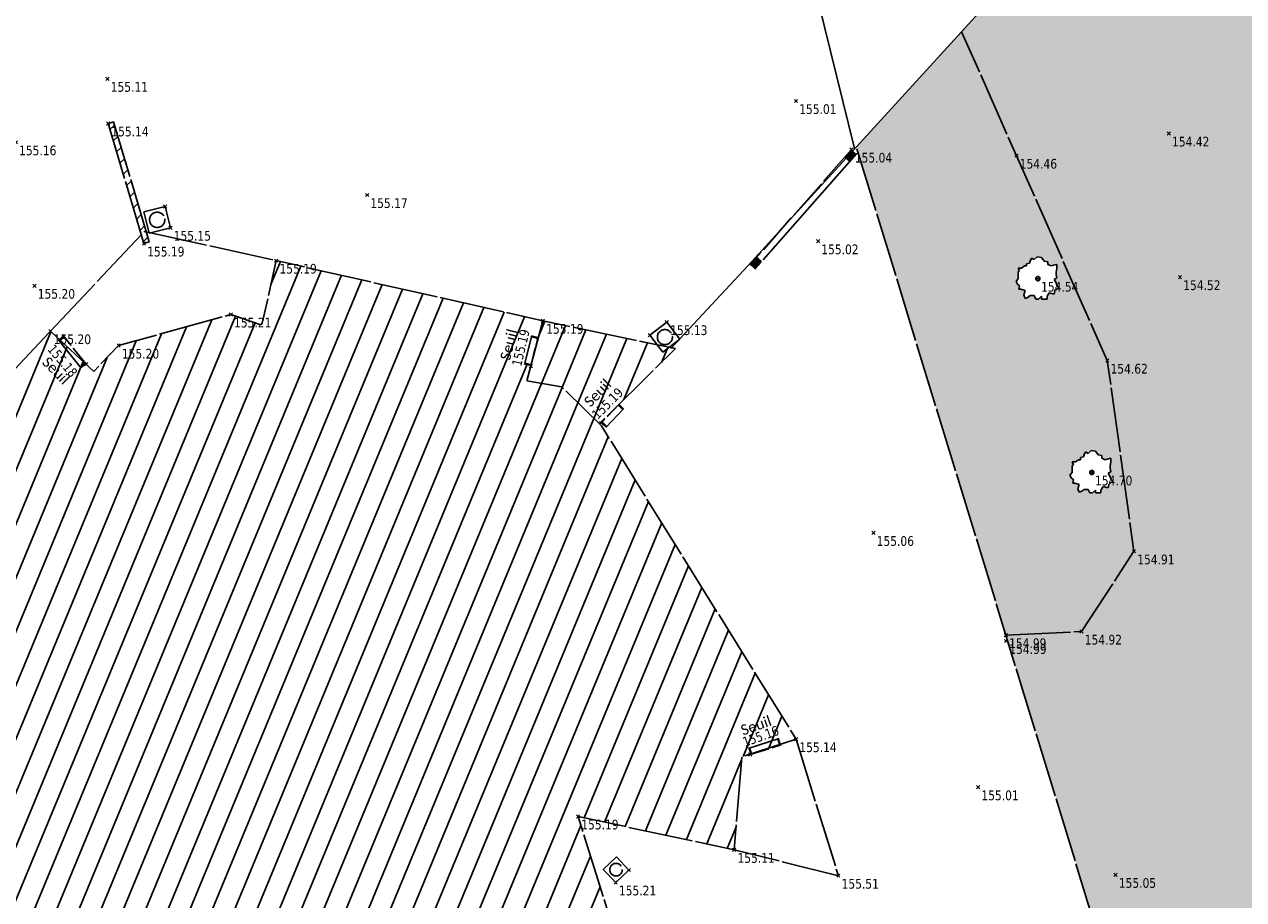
# Model space of a CAD drawing. Header units: millimetres. Extents: x 1269971 to 1270699, y 7266477 to 7267043.
# Tile 23 of 25: x 1270617 to 1270655, y 7266637 to 7266664. Entities that reach past the tile are written whole.
import ezdxf
from ezdxf.enums import TextEntityAlignment as Align

# ---------------------------------------------------------------- set-up
doc = ezdxf.new("R2010")
doc.units = ezdxf.units.MM
doc.header["$LTSCALE"] = 2
doc.header["$PDMODE"] = 3
doc.header["$PDSIZE"] = 0.05
doc.linetypes.add('Continue', pattern=[1, 1, 0])
doc.layers.get('0').update_dxf_attribs({"linetype": 'Continue'})
for name, color, linetype in [('Assa_sym_A', 7, 'Continue'), ('Bati_dur', 6, 'Continue'), ('Bati_dur_hab', 6, 'Continue'), ('Bati_ent', 6, 'Continue'), ('Espv_hai', 70, 'Continue'), ('Espv_hai_hab', 70, 'Continue'), ('Espv_lima_hab', 70, 'Continue'), ('Espv_limb', 7, 'Continue'), ('Espv_sym', 7, 'Continue'), ('Limi_clo', 7, 'Cloture_Legere'), ('Limi_mplein', 7, 'Continue'), ('Limi_mur_hab', 7, 'Continue'), ('Topo_ptco', 7, 'Continue'), ('Topo_ptco_alt', 3, 'Continue')]:
    doc.layers.add(name, color=color, linetype=linetype)
doc.styles.add('Legend', font='calibri.ttf')
doc.styles.add('Verdana 1.0', font='verdana.ttf', dxfattribs={"width": 0.8, "height": 0.2})
doc.linetypes.add('Cloture_Legere', pattern='A,1,[1,croix.shx,S=0.2,R=0,X=-0.3,Y=0],0.0001', length=1.0001)
pattern_1 = [(67.5, (0, 0), (-0.586663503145, 0.24300397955), [])]
pattern_2 = [(45, (0, 0), (-0.224506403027, 0.224506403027), [])]
pattern_3 = [(109.29004622, (0.560848, 0.002973), (-4.80000000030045, 13.600000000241), [0.0482712, -16.90342488]), (161.565051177, (0.34656, 0.73), (-0.8, 1e-12), [0.050504, -2.47931812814]), (106.927513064, (0.29864, 0.746), (-3.19999999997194, 10.40000000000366), [0.054768, -19.17853644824]), (111.250505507, (0.348816, 0), (-1.59999999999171, 4.00000000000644), [0.069196, -15.38137033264]), (28.4429286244, (0.24168, 0.46568), (8.79999999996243, 4.79999999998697), [0.062208, -21.77354250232]), (83.6598082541, (0.2348, 0.40416), (-2e-13, 0.8000000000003), [0.061904, -7.18240411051]), (28.0724869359, (0.66804, 0.7642), (10.4000000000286, 5.60000000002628), [0.0387336, -13.5612664]), (69.4439547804, (0.70224, 0.03715), (0.800000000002, 2.4000000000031), [0.03896, -6.79624299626]), (122.905242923, (0.7136, 0.073632), (-1.60000000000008, 2.39999999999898), [0.04612, -16.15264538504]), (135, (0.75236, 0.1443), (-0.8, 9e-17), [0.0290216, -1.1023492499]), (156.250505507, (0.79568, 0.63888), (-12.79999999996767, 5.60000000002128), [0.062296, -21.788104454]), (45, (0.7068, 0.632), (9e-17, 0.8), [0.0451376, -1.0862332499]), (48.3664606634, (0.7136, 0.51808), (5.60000000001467, 6.4000000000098), [0.027424, -9.60585166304]), (34.6951535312, (0.71816, 0.3768), (7.99999999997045, 5.59999999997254), [0.03604, -12.61307064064]), (128.290163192, (0.44, 0.77104), (-3.19999999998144, 4.00000000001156), [0.036896, -19.32905349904]), (72.2553283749, (0.52208, 0.32888), (5.60000000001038, 17.59999999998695), [0.059824, -20.93922359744]), (115.346175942, (0.54032, 0.38584), (-0.80000000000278, 1.60000000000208), [0.047936, -16.77110083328]), (115.016893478, (0.64304, 0.21272), (-0.79999999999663, 1.6000000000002), [0.070368, -13.17198828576]), (41.1859251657, (0.62472, 0.19672), (0.8000000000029, 0.8000000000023), [0.024216, -8.47990065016]), (63.434948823, (0.59507, 0.11235), (3e-13, 0.8), [0.0152904, -1.773563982]), (131.185925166, (0.38984, 0.142), (-0.8000000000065, 0.7999999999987), [0.048456, -8.45566065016]), (159.44395478, (0.43545, 0.22402), (-2.3999999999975, 0.8000000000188), [0.0389616, -6.79624139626]), (19.7988763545, (0.29864, 0.30608), (8.79999999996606, 3.19999999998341), [0.026712, -21.22981640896]), (116.565051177, (0.40354, 0.4588), (-0.799999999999, 0.800000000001), [0.0152904, -1.773563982]), (45, (0.497, 0.5272), (9e-17, 0.8), [0.019348, -1.1120228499]), (56.309932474, (0.59275, 0.46335), (0.8, 1.599999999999), [0.0164632, -2.86797782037]), (131.185925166, (0.51528, 0.66624), (-0.8000000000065, 0.7999999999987), [0.024248, -8.47986865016]), (0, (0.28, 0.6), (0, 0.8), [0.04, -0.76]), (146.309932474, (0.04098, 0.08504), (-1.599999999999, 0.8), [0.049256, -2.83518502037]), (143.130102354, (0.08888, 0.36534), (-2.3999999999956, 1.6000000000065), [0.0569792, -3.9430208]), (36.3843518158, (0, 0.367648), (3.19999999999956, 2.39999999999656), [0.0537736, -18.82690435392]), (136.73570459, (0.043274, 0.533984), (-12.8000000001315, 11.99999999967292), [0.0532608, -18.622927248]), (25.7099537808, (0.0752, 0.71864), (1.599999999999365, 0.7999999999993), [0.073408, -23.899910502]), (127.405356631, (0.13672, 0.126), (-7.99999999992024, 10.40000000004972), [0.0488, -17.0719476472]), (45, (0.1436, 0.0075), (9e-17, 0.8), [0.0225688, -1.1088020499]), (153.434948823, (0.17095, 0.31294), (-0.8, -1e-12), [0.020348, -1.768506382]), (167.471192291, (0.19832, 0.11232), (-4.0000000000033, 0.79999999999), [0.063104, -7.31253156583]), (45, (0.16, 0.52), (9e-17, 0.8), [0.0565688, -1.0748020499])]

# ---------------------------------------------------------------- blocks, each defined once
blk = doc.blocks.new('Topo_Ptco')
at = {"color": 0}
blk.add_point((0, 0), dxfattribs=at)
at = {"layer": 'Topo_ptco_alt', "style": 'Verdana 1.0', "width": 0.8}
blk.add_attdef('ALT', text='', height=0.3, dxfattribs=at).set_placement((0.1, -0.1), align=Align.TOP_LEFT)
blk = doc.blocks.new('Assa_Reg_Car')
at = {"color": 7, "linetype": 'ByBlock', "lineweight": -2}
for p, q in [((0, 0), (0, 1)), ((0, 1), (1, 1)), ((1, 1), (1, 0)), ((1, 0), (0, 0))]:
    blk.add_line(p, q, dxfattribs=at)
blk.add_circle((0.5, 0.5), 0.35, dxfattribs=at)
blk = doc.blocks.new('Bati_Ent')
at = {"color": 0, "linetype": 'ByBlock', "lineweight": -2}
blk.add_line((0, 0.2), (1, 0.2), dxfattribs=at)
at = {"color": 0, "linetype": 'ByBlock', "lineweight": -2, "ltscale": 0.3}
blk.add_line((0, 0), (1, 0), dxfattribs=at)
at = {"color": 0, "linetype": 'ByBlock', "lineweight": -2, "const_width": 0.07}
for points in [[(0.035, 0), (0.035, 0.2)], [(0.965, 0), (0.965, 0.2)]]:
    blk.add_lwpolyline(points, dxfattribs=at)
blk = doc.blocks.new('Espv_Arb_Iso')
at = {"color": 3, "linetype": 'ByBlock', "lineweight": -2}
for p, q in [((-0.501, 0.327), (-0.414, 0.392)), ((-0.414, 0.392), (-0.348, 0.392)), ((-0.348, 0.457), (-0.261, 0.479)), ((-0.348, 0.392), (-0.348, 0.457)), ((-0.261, 0.479), (-0.24, 0.544)), ((-0.24, 0.544), (-0.196, 0.632)), ((-0.196, 0.632), (-0.109, 0.588)), ((-0.109, 0.588), (-0.022, 0.675)), ((-0.022, 0.675), (0.109, 0.653)), ((0.109, 0.653), (0.196, 0.544)), ((0.196, 0.544), (0.305, 0.523)), ((0.305, 0.523), (0.305, 0.436)), ((0.305, 0.436), (0.414, 0.392)), ((0.414, 0.392), (0.479, 0.414)), ((0.479, 0.414), (0.588, 0.436)), ((0.588, 0.436), (0.588, 0.327)), ((-0.675, -0.087), (-0.61, 0)), ((-0.566, 0.24), (-0.61, 0.327)), ((-0.61, 0.327), (-0.501, 0.327)), ((-0.61, 0.218), (-0.566, 0.24)), ((-0.61, 0.087), (-0.61, 0.218)), ((-0.61, 0), (-0.61, 0.087)), ((0.588, 0.022), (0.501, -0.022)), ((0.588, 0.327), (0.566, 0.196)), ((0.566, 0.196), (0.566, 0.131)), ((0.566, 0.131), (0.588, 0.022)), ((-0.632, -0.174), (-0.675, -0.087)), ((-0.566, -0.218), (-0.632, -0.174)), ((-0.588, -0.327), (-0.566, -0.218)), ((-0.523, -0.327), (-0.588, -0.327)), ((-0.392, -0.37), (-0.523, -0.327)), ((-0.436, -0.501), (-0.392, -0.37)), ((0.501, -0.022), (0.566, -0.131)), ((0.523, -0.37), (0.501, -0.479)), ((0.653, -0.261), (0.523, -0.37)), ((0.566, -0.131), (0.588, -0.218)), ((0.588, -0.218), (0.653, -0.261)), ((-0.392, -0.61), (-0.436, -0.501)), ((-0.327, -0.588), (-0.392, -0.61)), ((-0.24, -0.523), (-0.327, -0.588)), ((-0.109, -0.523), (-0.24, -0.523)), ((-0.065, -0.632), (-0.109, -0.523)), ((0.022, -0.632), (-0.065, -0.632)), ((0.109, -0.544), (0.022, -0.632)), ((0.109, -0.632), (0.109, -0.544)), ((0.283, -0.632), (0.109, -0.632)), ((0.348, -0.436), (0.283, -0.544)), ((0.283, -0.544), (0.283, -0.632)), ((0.501, -0.479), (0.348, -0.436))]:
    blk.add_line(p, q, dxfattribs=at)
blk.add_circle((0, 0), 0.0653, dxfattribs=at)

msp = doc.modelspace()

# ---------------------------------------------------------------- hatches: boundary and pattern name
at = {"layer": 'Bati_dur_hab'}
h = msp.add_hatch(dxfattribs=at)
h.set_pattern_fill('BATI_DUR', color=256, scale=0.2, angle=22.5, pattern_type=2)
h.set_pattern_definition(pattern_1)
h.paths.add_polyline_path([(1270634.342, 7266639.804), (1270639.166, 7266638.772), (1270639.401, 7266641.642), (1270641.078, 7266642.191), (1270635.068, 7266651.863), (1270633.83, 7266653.077), (1270632.763, 7266653.256), (1270633.259, 7266655.111), (1270625.023, 7266656.97), (1270624.575, 7266654.981), (1270623.619, 7266655.306), (1270620.155, 7266654.345), (1270619.385, 7266653.55), (1270618.058, 7266654.775), (1270612.344, 7266648.654), (1270613.65, 7266647.413), (1270613.007, 7266646.724), (1270612.567, 7266644.667), (1270612.566, 7266644.667), (1270611.882, 7266641.738), (1270601.015, 7266638.234), (1270588.779, 7266634.312), (1270591.179, 7266626.934), (1270591.641, 7266627.082), (1270591.564, 7266627.303), (1270593.688, 7266628.042), (1270594.657, 7266625.097), (1270604.261, 7266628.191), (1270603.641, 7266630.117), (1270610.46, 7266632.346), (1270611.114, 7266630.378), (1270620.828, 7266633.544), (1270622.718, 7266627.698), (1270622.599, 7266627.542), (1270625.031, 7266619.717), (1270619.993, 7266620.799), (1270616.794, 7266621.594), (1270618.121, 7266617.375), (1270620.641, 7266609.328), (1270622.434, 7266609.869), (1270622.748, 7266608.868), (1270625.378, 7266606.455), (1270626.424, 7266606.19), (1270626.034, 7266604.354), (1270634.234, 7266602.507), (1270634.656, 7266604.354), (1270635.696, 7266604.139), (1270639.877, 7266605.932), (1270641.268, 7266604.694), (1270646.957, 7266610.89), (1270645.509, 7266611.905), (1270646.308, 7266612.988), (1270646.734, 7266614.798), (1270641.66, 7266615.928), (1270641.636, 7266615.984), (1270633.437, 7266617.836), (1270631.038, 7266625.616), (1270636.824, 7266631.876)])
h.paths.add_polyline_path([(1270635.637, 7266635.613), (1270635.861, 7266634.945), (1270635.671, 7266634.881), (1270635.447, 7266635.549)], flags=16)
h.paths.add_polyline_path([(1270636.219, 7266633.807), (1270636.48, 7266632.969), (1270636.289, 7266632.909), (1270636.028, 7266633.747)], flags=16)
h.paths.add_polyline_path([(1270633.684, 7266628.831), (1270633.834, 7266628.699), (1270633.218, 7266628.001), (1270633.068, 7266628.134)], flags=16)
h.paths.add_polyline_path([(1270631.181, 7266625.125), (1270631.423, 7266624.332), (1270631.232, 7266624.274), (1270630.99, 7266625.066)], flags=16)
h.paths.add_polyline_path([(1270632.905, 7266654.63), (1270633.099, 7266654.582), (1270632.892, 7266653.742), (1270632.698, 7266653.79)], flags=16)
h.paths.add_polyline_path([(1270603.305, 7266630.786), (1270603.238, 7266630.974), (1270605.092, 7266631.635), (1270605.159, 7266631.446)], flags=16)
h.paths.add_polyline_path([(1270632.788, 7266616.663), (1270631.507, 7266615.334), (1270631.363, 7266615.473), (1270632.644, 7266616.802)], flags=16)
h.paths.add_polyline_path([(1270603.566, 7266627.972), (1270602.461, 7266627.619), (1270602.4, 7266627.81), (1270603.505, 7266628.163)], flags=16)
h.paths.add_polyline_path([(1270598.912, 7266626.473), (1270597.789, 7266626.111), (1270597.727, 7266626.301), (1270598.85, 7266626.664)], flags=16)
h.paths.add_polyline_path([(1270596.475, 7266625.689), (1270595.387, 7266625.333), (1270595.325, 7266625.523), (1270596.413, 7266625.879)], flags=16)
h = msp.add_hatch(dxfattribs=at)
h.set_pattern_fill('BATI_DUR', color=256, scale=0.2, angle=22.5, pattern_type=2)
h.set_pattern_definition(pattern_1)
h.paths.add_polyline_path([(1270637.353, 7266654.253), (1270637.161, 7266654.294), (1270636.961, 7266654.141), (1270636.784, 7266654.372), (1270633.259, 7266655.111), (1270632.763, 7266653.256), (1270633.83, 7266653.077), (1270634.996, 7266651.933)])
at = {"layer": 'Espv_hai_hab'}
h = msp.add_hatch(dxfattribs=at)
h.set_pattern_fill('HAIE', color=256, scale=0.8)
h.set_pattern_definition(pattern_3)
h.paths.add_polyline_path([(1270611.524, 7266655.497, -0.067038), (1270611.541, 7266655.181, -0.077553), (1270611.46, 7266654.844, -0.088516), (1270611.297, 7266654.588), (1270608.721, 7266651.784), (1270594.145, 7266665.416), (1270594.072, 7266665.455), (1270604.936, 7266685.409), (1270611.715, 7266688.84), (1270624.222, 7266686.8), (1270624.294, 7266686.789), (1270623.538, 7266682.734), (1270617.653, 7266683.695), (1270618.311, 7266687.764), (1270611.715, 7266688.84), (1270611.459, 7266688.711), (1270612.959, 7266683.752, -0.143347), (1270612.961, 7266683.51, -0.064484), (1270612.753, 7266683.026, -0.075168), (1270612.606, 7266682.845, -0.026925), (1270612.105, 7266682.437), (1270605.75, 7266677.808), (1270601.206, 7266674.516), (1270601.004, 7266674.329, 0.00558), (1270600.987, 7266674.31, 0.00693), (1270600.977, 7266674.296), (1270600.882, 7266674.118), (1270600.84, 7266673.818), (1270600.902, 7266673.607), (1270606.162, 7266664.741), (1270611.437, 7266655.729, -0.085735)])
h.paths.add_polyline_path([(1270620.654, 7266684.758), (1270620.76, 7266685.64), (1270623.767, 7266685.152), (1270623.562, 7266684.251)], flags=16)
h = msp.add_hatch(dxfattribs=at)
h.set_pattern_fill('HAIE', color=256, scale=0.8)
h.set_pattern_definition(pattern_3)
h.paths.add_polyline_path([(1270698.412, 7266659.362), (1270674.927, 7266666.358), (1270660.151, 7266679.326), (1270652.016, 7266670.432), (1270646.186, 7266664.041), (1270650.688, 7266653.882), (1270651.512, 7266647.992), (1270649.89, 7266645.514), (1270647.555, 7266645.404), (1270650.307, 7266636.423), (1270650.59, 7266636.27), (1270665.028, 7266633.419), (1270680.889, 7266630.24), (1270688.346, 7266628.691), (1270688.422, 7266629.057)])
h.paths.add_polyline_path([(1270686.795, 7266631.073), (1270686.904, 7266631.073), (1270687.056, 7266631.188), (1270687.056, 7266631.204), (1270687.131, 7266631.223), (1270687.209, 7266631.378), (1270687.296, 7266631.335), (1270687.383, 7266631.422), (1270687.514, 7266631.4), (1270687.601, 7266631.291), (1270687.71, 7266631.269), (1270687.71, 7266631.182), (1270687.804, 7266631.144), (1270687.993, 7266631.182), (1270687.993, 7266631.073), (1270687.971, 7266630.943), (1270687.971, 7266630.877), (1270687.993, 7266630.768), (1270687.906, 7266630.725), (1270687.971, 7266630.616), (1270687.993, 7266630.529), (1270688.058, 7266630.485), (1270687.927, 7266630.376), (1270687.906, 7266630.268), (1270687.753, 7266630.311), (1270687.688, 7266630.202), (1270687.688, 7266630.115), (1270687.514, 7266630.115), (1270687.339, 7266630.115), (1270687.296, 7266630.224), (1270687.165, 7266630.224), (1270687.021, 7266630.116), (1270686.969, 7266630.246), (1270687.013, 7266630.376), (1270686.882, 7266630.42), (1270686.817, 7266630.42), (1270686.839, 7266630.529), (1270686.701, 7266630.621), (1270686.795, 7266630.747), (1270686.795, 7266630.834), (1270686.795, 7266630.964), (1270686.839, 7266630.986)], flags=16)
h.paths.add_polyline_path([(1270687.47, 7266630.747, -1), (1270687.339, 7266630.747, -1)], flags=0)
h.paths.add_polyline_path([(1270687.76, 7266628.769), (1270688.36, 7266628.769), (1270688.36, 7266628.994), (1270687.76, 7266628.994)], flags=25)
h.paths.add_polyline_path([(1270672.499, 7266633.301), (1270672.924, 7266633.301), (1270672.924, 7266633.526), (1270672.499, 7266633.526)], flags=24)
h.paths.add_polyline_path([(1270674.275, 7266641.726), (1270674.7, 7266641.726), (1270674.7, 7266641.951), (1270674.275, 7266641.951)], flags=24)
h.paths.add_polyline_path([(1270676.682, 7266650.173), (1270677.107, 7266650.173), (1270677.107, 7266650.398), (1270676.682, 7266650.398)], flags=24)
h.paths.add_polyline_path([(1270679.454, 7266656.622), (1270679.879, 7266656.622), (1270679.879, 7266656.847), (1270679.454, 7266656.847)], flags=24)
h.paths.add_polyline_path([(1270687.513, 7266655.018), (1270687.938, 7266655.018), (1270687.938, 7266655.243), (1270687.513, 7266655.243)], flags=24)
h.paths.add_polyline_path([(1270686.205, 7266647.71), (1270686.63, 7266647.71), (1270686.63, 7266647.935), (1270686.205, 7266647.935)], flags=24)
h.paths.add_polyline_path([(1270684.749, 7266641.054), (1270685.174, 7266641.054), (1270685.174, 7266641.279), (1270684.749, 7266641.279)], flags=24)
h.paths.add_polyline_path([(1270683.296, 7266635.487), (1270683.721, 7266635.487), (1270683.721, 7266635.712), (1270683.296, 7266635.712)], flags=24)
h.paths.add_polyline_path([(1270650.456, 7266637.713), (1270650.881, 7266637.713), (1270650.881, 7266637.938), (1270650.456, 7266637.938)], flags=24)
h.paths.add_polyline_path([(1270649.227, 7266645.227), (1270649.827, 7266645.227), (1270649.827, 7266645.452), (1270649.227, 7266645.452)], flags=24)
h.paths.add_polyline_path([(1270650.85, 7266647.704), (1270651.45, 7266647.704), (1270651.45, 7266647.929), (1270650.85, 7266647.929)], flags=25)
h.paths.add_polyline_path([(1270652.1, 7266660.608), (1270652.525, 7266660.608), (1270652.525, 7266660.833), (1270652.1, 7266660.833)], flags=24)
h.paths.add_polyline_path([(1270651.353, 7266670.144), (1270651.953, 7266670.144), (1270651.953, 7266670.369), (1270651.353, 7266670.369)], flags=25)
h.paths.add_polyline_path([(1270659.488, 7266679.039), (1270660.088, 7266679.039), (1270660.088, 7266679.264), (1270659.488, 7266679.264)], flags=25)
h.paths.add_polyline_path([(1270659.929, 7266677.252), (1270660.354, 7266677.252), (1270660.354, 7266677.477), (1270659.929, 7266677.477)], flags=24)
h.paths.add_polyline_path([(1270655.322, 7266669.731), (1270655.747, 7266669.731), (1270655.747, 7266669.956), (1270655.322, 7266669.956)], flags=24)
h.paths.add_polyline_path([(1270652.464, 7266664.609), (1270652.889, 7266664.609), (1270652.889, 7266664.834), (1270652.464, 7266664.834)], flags=24)
h.paths.add_polyline_path([(1270652.446, 7266656.173), (1270652.871, 7266656.173), (1270652.871, 7266656.398), (1270652.446, 7266656.398)], flags=24)
h.paths.add_polyline_path([(1270658.737, 7266654.102), (1270659.162, 7266654.102), (1270659.162, 7266654.327), (1270658.737, 7266654.327)], flags=24)
h.paths.add_polyline_path([(1270667.02, 7266652.208), (1270667.445, 7266652.208), (1270667.445, 7266652.433), (1270667.02, 7266652.433)], flags=24)
h.paths.add_polyline_path([(1270670.272, 7266658.297), (1270670.697, 7266658.297), (1270670.697, 7266658.522), (1270670.272, 7266658.522)], flags=24)
h.paths.add_polyline_path([(1270674.078, 7266664.899), (1270674.503, 7266664.899), (1270674.503, 7266665.124), (1270674.078, 7266665.124)], flags=24)
h.paths.add_polyline_path([(1270674.264, 7266666.07), (1270674.864, 7266666.07), (1270674.864, 7266666.295), (1270674.264, 7266666.295)], flags=24)
h.paths.add_polyline_path([(1270681.925, 7266663.104), (1270682.35, 7266663.104), (1270682.35, 7266663.329), (1270681.925, 7266663.329)], flags=24)
h.paths.add_polyline_path([(1270689.914, 7266660.712), (1270690.339, 7266660.712), (1270690.339, 7266660.937), (1270689.914, 7266660.937)], flags=24)
h.paths.add_polyline_path([(1270697.368, 7266658.419), (1270697.793, 7266658.419), (1270697.793, 7266658.644), (1270697.368, 7266658.644)], flags=24)
h.paths.add_polyline_path([(1270697.75, 7266659.075), (1270698.35, 7266659.075), (1270698.35, 7266659.3), (1270697.75, 7266659.3)], flags=24)
h.paths.add_polyline_path([(1270695.583, 7266653.053), (1270696.008, 7266653.053), (1270696.008, 7266653.278), (1270695.583, 7266653.278)], flags=24)
h.paths.add_polyline_path([(1270693.034, 7266646.175), (1270693.459, 7266646.175), (1270693.459, 7266646.4), (1270693.034, 7266646.4)], flags=24)
h.paths.add_polyline_path([(1270690.399, 7266638.654), (1270690.824, 7266638.654), (1270690.824, 7266638.879), (1270690.399, 7266638.879)], flags=24)
h.paths.add_polyline_path([(1270688.002, 7266631.336), (1270688.427, 7266631.336), (1270688.427, 7266631.561), (1270688.002, 7266631.561)], flags=24)
h.paths.add_polyline_path([(1270687.042, 7266630.459), (1270687.342, 7266630.459), (1270687.342, 7266630.684), (1270687.042, 7266630.684)], flags=8)
at = {"layer": 'Espv_lima_hab'}
h = msp.add_hatch(dxfattribs=at)
h.set_pattern_fill('MASSIF_ARBUSTIF', color=256, scale=0.2, pattern_type=2)
h.set_pattern_definition([(0, (-0.0383, -0.0924), (0, 0.8), [0.07653668, -0.72346332]), (0, (-0.0383, 0.0924), (0, 0.8), [0.07653668, -0.72346332]), (90, (-0.0924, -0.0383), (-0.8, 5e-17), [0.07653668, -0.72346332]), (90, (0.0924, -0.0383), (-0.8, 5e-17), [0.07653668, -0.72346332]), (45, (0.03827, -0.0924), (-0.799999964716, 4e-17), [0.07653668, -1.05483416]), (45, (-0.0924, 0.03827), (-0.799999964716, 4e-17), [0.07653668, -1.05483416]), (315, (-0.0924, -0.03827), (0.799999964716, 4e-17), [0.07653668, -1.05483416]), (315, (0.03827, 0.0924), (0.799999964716, 4e-17), [0.07653668, -1.05483416]), (0, (0.2, 0), (0, 0.8), [0, -0.8]), (0, (-0.2, 0), (0, 0.8), [0, -0.8]), (0, (0, 0.2), (0, 0.8), [0, -0.8]), (0, (0, -0.2), (0, 0.8), [0, -0.8]), (0, (-0.1732, 0.1), (0, 0.8), [0, -0.8]), (0, (-0.1732, -0.1), (0, 0.8), [0, -0.8]), (0, (0.1732, 0.1), (0, 0.8), [0, -0.8]), (0, (0.1732, -0.1), (0, 0.8), [0, -0.8]), (0, (-0.1, 0.1732), (0, 0.8), [0, -0.8]), (0, (-0.1, -0.1732), (0, 0.8), [0, -0.8]), (0, (0.1, 0.1732), (0, 0.8), [0, -0.8]), (0, (0.1, -0.1732), (0, 0.8), [0, -0.8])])
h.paths.add_polyline_path([(1270646.186, 7266664.041), (1270642.917, 7266660.459), (1270642.953, 7266660.426), (1270647.555, 7266645.404), (1270649.89, 7266645.514), (1270651.512, 7266647.992), (1270650.688, 7266653.882)])
h.paths.add_polyline_path([(1270647.933, 7266656.74), (1270648.042, 7266656.74), (1270648.129, 7266656.805), (1270648.194, 7266656.805), (1270648.194, 7266656.871), (1270648.281, 7266656.892), (1270648.303, 7266656.958), (1270648.347, 7266657.045), (1270648.434, 7266657.001), (1270648.521, 7266657.088), (1270648.651, 7266657.067), (1270648.739, 7266656.958), (1270648.847, 7266656.936), (1270648.847, 7266656.849), (1270648.956, 7266656.805), (1270649.022, 7266656.827), (1270649.131, 7266656.849), (1270649.131, 7266656.74), (1270649.109, 7266656.609), (1270649.109, 7266656.544), (1270649.131, 7266656.435), (1270649.043, 7266656.392), (1270649.109, 7266656.283), (1270649.131, 7266656.196), (1270649.196, 7266656.152), (1270649.065, 7266656.043), (1270649.043, 7266655.934), (1270648.891, 7266655.978), (1270648.826, 7266655.869), (1270648.826, 7266655.782), (1270648.651, 7266655.782), (1270648.651, 7266655.869), (1270648.564, 7266655.782), (1270648.477, 7266655.782), (1270648.434, 7266655.891), (1270648.303, 7266655.891), (1270648.216, 7266655.825), (1270648.151, 7266655.804), (1270648.107, 7266655.913), (1270648.151, 7266656.043), (1270648.02, 7266656.087), (1270647.955, 7266656.087), (1270647.976, 7266656.196), (1270647.911, 7266656.239), (1270647.868, 7266656.326), (1270647.933, 7266656.413), (1270647.933, 7266656.501), (1270647.933, 7266656.631), (1270647.976, 7266656.653)], flags=16)
h.paths.add_polyline_path([(1270648.608, 7266656.413, -1), (1270648.477, 7266656.413, -1)], flags=0)
h.paths.add_polyline_path([(1270650.013, 7266651.06), (1270650.1, 7266651.016), (1270650.187, 7266651.103), (1270650.317, 7266651.081), (1270650.405, 7266650.973), (1270650.513, 7266650.951), (1270650.513, 7266650.864), (1270650.622, 7266650.82), (1270650.688, 7266650.842), (1270650.796, 7266650.864), (1270650.796, 7266650.755), (1270650.775, 7266650.624), (1270650.775, 7266650.559), (1270650.796, 7266650.45), (1270650.709, 7266650.406), (1270650.775, 7266650.297), (1270650.796, 7266650.21), (1270650.862, 7266650.167), (1270650.731, 7266650.058), (1270650.709, 7266649.949), (1270650.557, 7266649.993), (1270650.492, 7266649.884), (1270650.492, 7266649.797), (1270650.317, 7266649.797), (1270650.317, 7266649.884), (1270650.23, 7266649.797), (1270650.143, 7266649.797), (1270650.1, 7266649.906), (1270649.969, 7266649.906), (1270649.882, 7266649.84), (1270649.817, 7266649.818), (1270649.773, 7266649.927), (1270649.817, 7266650.058), (1270649.686, 7266650.101), (1270649.621, 7266650.101), (1270649.642, 7266650.21), (1270649.577, 7266650.254), (1270649.533, 7266650.341), (1270649.599, 7266650.428), (1270649.599, 7266650.515), (1270649.599, 7266650.646), (1270649.642, 7266650.668), (1270649.599, 7266650.755), (1270649.708, 7266650.755), (1270649.795, 7266650.82), (1270649.86, 7266650.82), (1270649.86, 7266650.885), (1270649.947, 7266650.907), (1270649.969, 7266650.973)], flags=16)
h.paths.add_polyline_path([(1270650.274, 7266650.428, -1), (1270650.143, 7266650.428, -1)], flags=0)
h.paths.add_polyline_path([(1270649.846, 7266650.141), (1270650.146, 7266650.141), (1270650.146, 7266650.366), (1270649.846, 7266650.366)], flags=8)
h.paths.add_polyline_path([(1270650.025, 7266653.594), (1270650.625, 7266653.594), (1270650.625, 7266653.819), (1270650.025, 7266653.819)], flags=24)
h.paths.add_polyline_path([(1270648.18, 7266656.126), (1270648.48, 7266656.126), (1270648.48, 7266656.351), (1270648.18, 7266656.351)], flags=8)
h.paths.add_polyline_path([(1270647.22, 7266659.924), (1270647.82, 7266659.924), (1270647.82, 7266660.149), (1270647.22, 7266660.149)], flags=24)
at = {"layer": 'Limi_mur_hab'}
h = msp.add_hatch(dxfattribs=at)
h.set_pattern_fill('BATI_DUR', color=0, scale=0.1, pattern_type=2)
h.set_pattern_definition(pattern_2)
h.paths.add_polyline_path([(1270619.993, 7266661.257), (1270619.83, 7266661.208), (1270620.855, 7266657.771), (1270620.952, 7266657.874), (1270621.011, 7266657.861)])
h = msp.add_hatch(dxfattribs=at)
h.set_pattern_fill('BATI_DUR', color=0, scale=0.1, pattern_type=2)
h.set_pattern_definition(pattern_2)
h.paths.add_polyline_path([(1270621.011, 7266657.861), (1270620.952, 7266657.874), (1270620.855, 7266657.771), (1270620.937, 7266657.498), (1270621.103, 7266657.555)])

# ---------------------------------------------------------------- linework, layer by layer
at = {"flags": 128}
msp.add_lwpolyline([(1270619.83, 7266661.208), (1270619.993, 7266661.257)], dxfattribs=at)
at = {"elevation": 155.186, "flags": 128}
msp.add_lwpolyline([(1270620.937, 7266657.498), (1270621.103, 7266657.555)], dxfattribs=at)
at = {"layer": 'Bati_dur', "flags": 128}
for points in [[(1270618.051, 7266654.791), (1270620.952, 7266657.874), (1270625.023, 7266656.97)], [(1270591.171, 7266626.932), (1270588.779, 7266634.312), (1270601.015, 7266638.234), (1270611.882, 7266641.738), (1270612.578, 7266644.718), (1270613.007, 7266646.724), (1270613.65, 7266647.413), (1270612.344, 7266648.654), (1270618.044, 7266654.788), (1270619.385, 7266653.55), (1270620.155, 7266654.345), (1270623.619, 7266655.306), (1270624.55, 7266654.99), (1270624.587, 7266655.035), (1270625.023, 7266656.97), (1270633.259, 7266655.111), (1270637.353, 7266654.253), (1270634.996, 7266651.933)], [(1270626.025, 7266604.311), (1270634.234, 7266602.507), (1270634.578, 7266604.014), (1270634.66, 7266604.353), (1270635.696, 7266604.139), (1270639.877, 7266605.932), (1270641.268, 7266604.694), (1270646.957, 7266610.89), (1270645.509, 7266611.905), (1270646.308, 7266612.988), (1270646.734, 7266614.798), (1270641.66, 7266615.928), (1270641.636, 7266615.984), (1270633.437, 7266617.836), (1270631.038, 7266625.616), (1270636.824, 7266631.876), (1270634.342, 7266639.804), (1270639.166, 7266638.772), (1270639.401, 7266641.642), (1270641.078, 7266642.191), (1270635.068, 7266651.863), (1270633.83, 7266653.077), (1270632.763, 7266653.256)], [(1270641.078, 7266642.191), (1270642.382, 7266637.974), (1270639.166, 7266638.772)]]:
    msp.add_lwpolyline(points, dxfattribs=at)
at = {"layer": 'Bati_dur', "elevation": 155.192, "flags": 128}
msp.add_lwpolyline([(1270633.259, 7266655.111), (1270632.763, 7266653.256)], dxfattribs=at)
at = {"layer": 'Espv_hai', "flags": 128}
msp.add_lwpolyline([(1270647.555, 7266645.404), (1270649.89, 7266645.514), (1270651.512, 7266647.992), (1270650.688, 7266653.882), (1270646.186, 7266664.041)], dxfattribs=at)
at = {"layer": 'Espv_limb', "flags": 128}
msp.add_lwpolyline([(1270642.953, 7266660.426), (1270650.307, 7266636.423), (1270650.59, 7266636.27), (1270665.028, 7266633.419), (1270680.889, 7266630.24), (1270690.026, 7266628.342)], dxfattribs=at)
at = {"layer": 'Limi_clo', "flags": 128}
for points in [[(1270588.779, 7266634.312), (1270586.027, 7266642.881), (1270584.439, 7266647.763), (1270604.936, 7266685.409), (1270611.715, 7266688.84), (1270624.222, 7266686.8), (1270636.815, 7266684.863), (1270639.916, 7266672.464), (1270642.88, 7266660.436)], [(1270637.212, 7266654.259), (1270639.597, 7266656.819), (1270652.016, 7266670.432), (1270660.151, 7266679.326), (1270674.927, 7266666.358), (1270698.412, 7266659.362), (1270688.422, 7266629.057), (1270690.026, 7266628.342)]]:
    msp.add_lwpolyline(points, dxfattribs=at)
at = {"layer": 'Limi_mplein', "flags": 128}
for points in [[(1270620.937, 7266657.498), (1270619.83, 7266661.208)], [(1270621.103, 7266657.555), (1270619.993, 7266661.257)]]:
    msp.add_lwpolyline(points, dxfattribs=at)

# ---------------------------------------------------------------- block references
at = {"layer": 'Assa_sym_A'}
for p, xscale, yscale, rotation in [((1270621.755, 7266657.986, 155.147), 0.6736092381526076, 0.6736092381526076, 104.2484729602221), ((1270637.087, 7266655.072, 155.136), 0.6640549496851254, 0.6640549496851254, 217.2879837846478), ((1270635.505, 7266637.767, 155.21), 0.5560303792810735, 0.5560303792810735, 43.461401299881)]:
    msp.add_blockref('Assa_Reg_Car', p, dxfattribs=dict(at, xscale=xscale, yscale=yscale, rotation=rotation))
at = {"layer": 'Bati_ent'}
for p, xscale, rotation in [((1270642.79, 7266660.4, 155.047), 4.746109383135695, 228.617525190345), ((1270619.156, 7266653.769, 155.186), 1.138722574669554, 128.8570364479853), ((1270632.884, 7266653.711, 155.194), 0.9302992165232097, 76.17633851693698), ((1270635.612, 7266652.539, 155.185), 0.8061997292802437, 226.5550180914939), ((1270639.659, 7266641.716, 155.191), 1.002669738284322, 17.51178347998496)]:
    msp.add_blockref('Bati_Ent', p, dxfattribs=dict(at, xscale=xscale, rotation=rotation))
at = {"layer": 'Espv_sym', "color": 3}
for p in [(1270648.543, 7266656.413, 154.537), (1270650.209, 7266650.428, 154.698)]:
    msp.add_blockref('Espv_Arb_Iso', p, dxfattribs=at)
at = {"layer": 'Topo_ptco'}
ref = msp.add_blockref('Topo_Ptco', (1270619.811, 7266662.585, 155.109), dxfattribs=at)
ref.add_attrib('ALT', '155.11', dxfattribs={"layer": 'Topo_ptco_alt', "height": 0.3, "style": 'Verdana 1.0', "width": 0.8}).set_placement((1270619.911, 7266662.485, 155.109), align=Align.TOP_LEFT)
for p in [(1270619.811, 7266662.585, 155.109), (1270641.073, 7266661.9, 155.009), (1270652.587, 7266660.895, 154.419), (1270627.83, 7266658.997, 155.173), (1270621.589, 7266658.639), (1270641.755, 7266657.568, 155.017), (1270652.933, 7266656.461, 154.519), (1270617.558, 7266656.194, 155.197), (1270636.558, 7266654.669), (1270643.465, 7266648.561, 155.06), (1270646.699, 7266640.706, 155.014), (1270635.908, 7266638.15), (1270650.943, 7266638, 155.046)]:
    msp.add_blockref('Topo_Ptco', p, dxfattribs=at)
ref = msp.add_blockref('Topo_Ptco', (1270641.073, 7266661.9, 155.009), dxfattribs=at)
ref.add_attrib('ALT', '155.01', dxfattribs={"layer": 'Topo_ptco_alt', "height": 0.3, "style": 'Verdana 1.0', "width": 0.8}).set_placement((1270641.173, 7266661.8, 155.009), align=Align.TOP_LEFT)
ref = msp.add_blockref('Topo_Ptco', (1270619.83, 7266661.208, 155.143), dxfattribs=at)
ref.add_attrib('ALT', '155.14', dxfattribs={"layer": 'Topo_ptco_alt', "height": 0.3, "style": 'Verdana 1.0', "width": 0.8}).set_placement((1270619.93, 7266661.108, 155.143), align=Align.TOP_LEFT)
ref = msp.add_blockref('Topo_Ptco', (1270652.587, 7266660.895, 154.419), dxfattribs=at)
ref.add_attrib('ALT', '154.42', dxfattribs={"layer": 'Topo_ptco_alt', "height": 0.3, "style": 'Verdana 1.0', "width": 0.8}).set_placement((1270652.687, 7266660.795, 154.419), align=Align.TOP_LEFT)
ref = msp.add_blockref('Topo_Ptco', (1270616.98, 7266660.624, 155.162), dxfattribs=at)
ref.add_attrib('ALT', '155.16', dxfattribs={"layer": 'Topo_ptco_alt', "height": 0.3, "style": 'Verdana 1.0', "width": 0.8}).set_placement((1270617.08, 7266660.524, 155.162), align=Align.TOP_LEFT)
ref = msp.add_blockref('Topo_Ptco', (1270642.79, 7266660.4, 155.042), dxfattribs=at)
ref.add_attrib('ALT', '155.04', dxfattribs={"layer": 'Topo_ptco_alt', "height": 0.3, "style": 'Verdana 1.0', "width": 0.8}).set_placement((1270642.89, 7266660.3, 155.042), align=Align.TOP_LEFT)
ref = msp.add_blockref('Topo_Ptco', (1270647.883, 7266660.211, 154.464), dxfattribs=at)
ref.add_attrib('ALT', '154.46', dxfattribs={"layer": 'Topo_ptco_alt', "height": 0.3, "style": 'Verdana 1.0', "width": 0.8}).set_placement((1270647.983, 7266660.111, 154.464), align=Align.TOP_LEFT)
ref = msp.add_blockref('Topo_Ptco', (1270627.83, 7266658.997, 155.173), dxfattribs=at)
ref.add_attrib('ALT', '155.17', dxfattribs={"layer": 'Topo_ptco_alt', "height": 0.3, "style": 'Verdana 1.0', "width": 0.8}).set_placement((1270627.93, 7266658.897, 155.173), align=Align.TOP_LEFT)
ref = msp.add_blockref('Topo_Ptco', (1270621.755, 7266657.986, 155.152), dxfattribs=at)
ref.add_attrib('ALT', '155.15', dxfattribs={"layer": 'Topo_ptco_alt', "height": 0.3, "style": 'Verdana 1.0', "width": 0.8}).set_placement((1270621.855, 7266657.886, 155.152), align=Align.TOP_LEFT)
ref = msp.add_blockref('Topo_Ptco', (1270620.937, 7266657.498, 155.186), dxfattribs=at)
ref.add_attrib('ALT', '155.19', dxfattribs={"layer": 'Topo_ptco_alt', "height": 0.3, "style": 'Verdana 1.0', "width": 0.8}).set_placement((1270621.037, 7266657.398, 155.186), align=Align.TOP_LEFT)
ref = msp.add_blockref('Topo_Ptco', (1270641.755, 7266657.568, 155.017), dxfattribs=at)
ref.add_attrib('ALT', '155.02', dxfattribs={"layer": 'Topo_ptco_alt', "height": 0.3, "style": 'Verdana 1.0', "width": 0.8}).set_placement((1270641.855, 7266657.468, 155.017), align=Align.TOP_LEFT)
ref = msp.add_blockref('Topo_Ptco', (1270625.023, 7266656.97, 155.187), dxfattribs=at)
ref.add_attrib('ALT', '155.19', dxfattribs={"layer": 'Topo_ptco_alt', "height": 0.3, "style": 'Verdana 1.0', "width": 0.8}).set_placement((1270625.123, 7266656.87, 155.187), align=Align.TOP_LEFT)
ref = msp.add_blockref('Topo_Ptco', (1270648.543, 7266656.413, 154.537), dxfattribs=at)
ref.add_attrib('ALT', '154.54', dxfattribs={"layer": 'Topo_ptco_alt', "height": 0.3, "style": 'Verdana 1.0', "width": 0.8}).set_placement((1270648.643, 7266656.313, 154.537), align=Align.TOP_LEFT)
ref = msp.add_blockref('Topo_Ptco', (1270652.933, 7266656.461, 154.519), dxfattribs=at)
ref.add_attrib('ALT', '154.52', dxfattribs={"layer": 'Topo_ptco_alt', "height": 0.3, "style": 'Verdana 1.0', "width": 0.8}).set_placement((1270653.033, 7266656.361, 154.519), align=Align.TOP_LEFT)
ref = msp.add_blockref('Topo_Ptco', (1270617.558, 7266656.194, 155.197), dxfattribs=at)
ref.add_attrib('ALT', '155.20', dxfattribs={"layer": 'Topo_ptco_alt', "height": 0.3, "style": 'Verdana 1.0', "width": 0.8}).set_placement((1270617.658, 7266656.094, 155.197), align=Align.TOP_LEFT)
ref = msp.add_blockref('Topo_Ptco', (1270623.619, 7266655.306, 155.207), dxfattribs=at)
ref.add_attrib('ALT', '155.21', dxfattribs={"layer": 'Topo_ptco_alt', "height": 0.3, "style": 'Verdana 1.0', "width": 0.8}).set_placement((1270623.719, 7266655.206, 155.207), align=Align.TOP_LEFT)
ref = msp.add_blockref('Topo_Ptco', (1270618.051, 7266654.791, 155.204), dxfattribs=at)
ref.add_attrib('ALT', '155.20', dxfattribs={"layer": 'Topo_ptco_alt', "height": 0.3, "style": 'Verdana 1.0', "width": 0.8}).set_placement((1270618.151, 7266654.691, 155.204), align=Align.TOP_LEFT)
ref = msp.add_blockref('Topo_Ptco', (1270633.259, 7266655.111, 155.192), dxfattribs=at)
ref.add_attrib('ALT', '155.19', dxfattribs={"layer": 'Topo_ptco_alt', "height": 0.3, "style": 'Verdana 1.0', "width": 0.8}).set_placement((1270633.359, 7266655.011, 155.192), align=Align.TOP_LEFT)
ref = msp.add_blockref('Topo_Ptco', (1270637.087, 7266655.072, 155.125), dxfattribs=at)
ref.add_attrib('ALT', '155.13', dxfattribs={"layer": 'Topo_ptco_alt', "height": 0.3, "style": 'Verdana 1.0', "width": 0.8}).set_placement((1270637.187, 7266654.972, 155.125), align=Align.TOP_LEFT)
ref = msp.add_blockref('Topo_Ptco', (1270632.884, 7266653.711, 155.194), dxfattribs=at)
ref.add_attrib('ALT', '155.19', dxfattribs={"layer": 'Topo_ptco_alt', "height": 0.3, "rotation": 76.5411, "style": 'Verdana 1.0', "width": 0.8}).set_placement((1270632.293, 7266653.757), align=Align.TOP_LEFT)
ref = msp.add_blockref('Topo_Ptco', (1270619.156, 7266653.769, 155.185), dxfattribs=at)
ref.add_attrib('ALT', '155.18', dxfattribs={"layer": 'Topo_ptco_alt', "height": 0.3, "rotation": 309.9884, "style": 'Verdana 1.0', "width": 0.8}).set_placement((1270618.171, 7266654.415), align=Align.TOP_LEFT)
ref = msp.add_blockref('Topo_Ptco', (1270620.155, 7266654.345, 155.204), dxfattribs=at)
ref.add_attrib('ALT', '155.20', dxfattribs={"layer": 'Topo_ptco_alt', "height": 0.3, "style": 'Verdana 1.0', "width": 0.8}).set_placement((1270620.255, 7266654.245, 155.204), align=Align.TOP_LEFT)
ref = msp.add_blockref('Topo_Ptco', (1270650.688, 7266653.882, 154.623), dxfattribs=at)
ref.add_attrib('ALT', '154.62', dxfattribs={"layer": 'Topo_ptco_alt', "height": 0.3, "style": 'Verdana 1.0', "width": 0.8}).set_placement((1270650.788, 7266653.782, 154.623), align=Align.TOP_LEFT)
ref = msp.add_blockref('Topo_Ptco', (1270635.057, 7266651.954, 155.189), dxfattribs=at)
ref.add_attrib('ALT', '155.19', dxfattribs={"layer": 'Topo_ptco_alt', "height": 0.3, "rotation": 44.9775, "style": 'Verdana 1.0', "width": 0.8}).set_placement((1270634.737, 7266652.261), align=Align.TOP_LEFT)
ref = msp.add_blockref('Topo_Ptco', (1270650.209, 7266650.428, 154.698), dxfattribs=at)
ref.add_attrib('ALT', '154.70', dxfattribs={"layer": 'Topo_ptco_alt', "height": 0.3, "style": 'Verdana 1.0', "width": 0.8}).set_placement((1270650.309, 7266650.328, 154.698), align=Align.TOP_LEFT)
ref = msp.add_blockref('Topo_Ptco', (1270643.465, 7266648.561, 155.06), dxfattribs=at)
ref.add_attrib('ALT', '155.06', dxfattribs={"layer": 'Topo_ptco_alt', "height": 0.3, "style": 'Verdana 1.0', "width": 0.8}).set_placement((1270643.565, 7266648.461, 155.06), align=Align.TOP_LEFT)
ref = msp.add_blockref('Topo_Ptco', (1270651.512, 7266647.992, 154.907), dxfattribs=at)
ref.add_attrib('ALT', '154.91', dxfattribs={"layer": 'Topo_ptco_alt', "height": 0.3, "style": 'Verdana 1.0', "width": 0.8}).set_placement((1270651.612, 7266647.892, 154.907), align=Align.TOP_LEFT)
ref = msp.add_blockref('Topo_Ptco', (1270647.555, 7266645.404), dxfattribs=at)
ref.add_attrib('ALT', '154.99', dxfattribs={"layer": 'Topo_ptco_alt', "height": 0.3, "style": 'Verdana 1.0', "width": 0.8}).set_placement((1270647.655, 7266645.304), align=Align.TOP_LEFT)
ref = msp.add_blockref('Topo_Ptco', (1270649.89, 7266645.514, 154.921), dxfattribs=at)
ref.add_attrib('ALT', '154.92', dxfattribs={"layer": 'Topo_ptco_alt', "height": 0.3, "style": 'Verdana 1.0', "width": 0.8}).set_placement((1270649.99, 7266645.414, 154.921), align=Align.TOP_LEFT)
ref = msp.add_blockref('Topo_Ptco', (1270647.561, 7266645.223, 154.993), dxfattribs=at)
ref.add_attrib('ALT', '154.99', dxfattribs={"layer": 'Topo_ptco_alt', "height": 0.3, "style": 'Verdana 1.0', "width": 0.8}).set_placement((1270647.661, 7266645.123, 154.993), align=Align.TOP_LEFT)
ref = msp.add_blockref('Topo_Ptco', (1270639.659, 7266641.716, 155.164), dxfattribs=at)
ref.add_attrib('ALT', '155.16', dxfattribs={"layer": 'Topo_ptco_alt', "height": 0.3, "rotation": 19.6886, "style": 'Verdana 1.0', "width": 0.8}).set_placement((1270639.39, 7266642.23), align=Align.TOP_LEFT)
ref = msp.add_blockref('Topo_Ptco', (1270641.078, 7266642.191, 155.143), dxfattribs=at)
ref.add_attrib('ALT', '155.14', dxfattribs={"layer": 'Topo_ptco_alt', "height": 0.3, "style": 'Verdana 1.0', "width": 0.8}).set_placement((1270641.178, 7266642.091, 155.143), align=Align.TOP_LEFT)
ref = msp.add_blockref('Topo_Ptco', (1270646.699, 7266640.706, 155.014), dxfattribs=at)
ref.add_attrib('ALT', '155.01', dxfattribs={"layer": 'Topo_ptco_alt', "height": 0.3, "style": 'Verdana 1.0', "width": 0.8}).set_placement((1270646.799, 7266640.606, 155.014), align=Align.TOP_LEFT)
ref = msp.add_blockref('Topo_Ptco', (1270634.342, 7266639.804, 155.187), dxfattribs=at)
ref.add_attrib('ALT', '155.19', dxfattribs={"layer": 'Topo_ptco_alt', "height": 0.3, "style": 'Verdana 1.0', "width": 0.8}).set_placement((1270634.442, 7266639.704, 155.187), align=Align.TOP_LEFT)
ref = msp.add_blockref('Topo_Ptco', (1270639.166, 7266638.772, 155.112), dxfattribs=at)
ref.add_attrib('ALT', '155.11', dxfattribs={"layer": 'Topo_ptco_alt', "height": 0.3, "style": 'Verdana 1.0', "width": 0.8}).set_placement((1270639.266, 7266638.672, 155.112), align=Align.TOP_LEFT)
ref = msp.add_blockref('Topo_Ptco', (1270642.382, 7266637.974, 155.505), dxfattribs=at)
ref.add_attrib('ALT', '155.51', dxfattribs={"layer": 'Topo_ptco_alt', "height": 0.3, "style": 'Verdana 1.0', "width": 0.8}).set_placement((1270642.482, 7266637.874, 155.505), align=Align.TOP_LEFT)
ref = msp.add_blockref('Topo_Ptco', (1270650.943, 7266638, 155.046), dxfattribs=at)
ref.add_attrib('ALT', '155.05', dxfattribs={"layer": 'Topo_ptco_alt', "height": 0.3, "style": 'Verdana 1.0', "width": 0.8}).set_placement((1270651.043, 7266637.9, 155.046), align=Align.TOP_LEFT)
ref = msp.add_blockref('Topo_Ptco', (1270635.505, 7266637.767, 155.214), dxfattribs=at)
ref.add_attrib('ALT', '155.21', dxfattribs={"layer": 'Topo_ptco_alt', "height": 0.3, "style": 'Verdana 1.0', "width": 0.8}).set_placement((1270635.605, 7266637.667, 155.214), align=Align.TOP_LEFT)

# ---------------------------------------------------------------- texts
at = {"style": 'Legend'}
for rotation, p in [(75.806, (1270632.241, 7266653.869)), (314.4235, (1270617.769, 7266653.806)), (45.53, (1270634.723, 7266652.427)), (19.4745, (1270639.437, 7266642.301))]:
    msp.add_text('Seuil', height=0.32, rotation=rotation, dxfattribs=at).set_placement(p)

doc.saveas('drawing.dxf')
